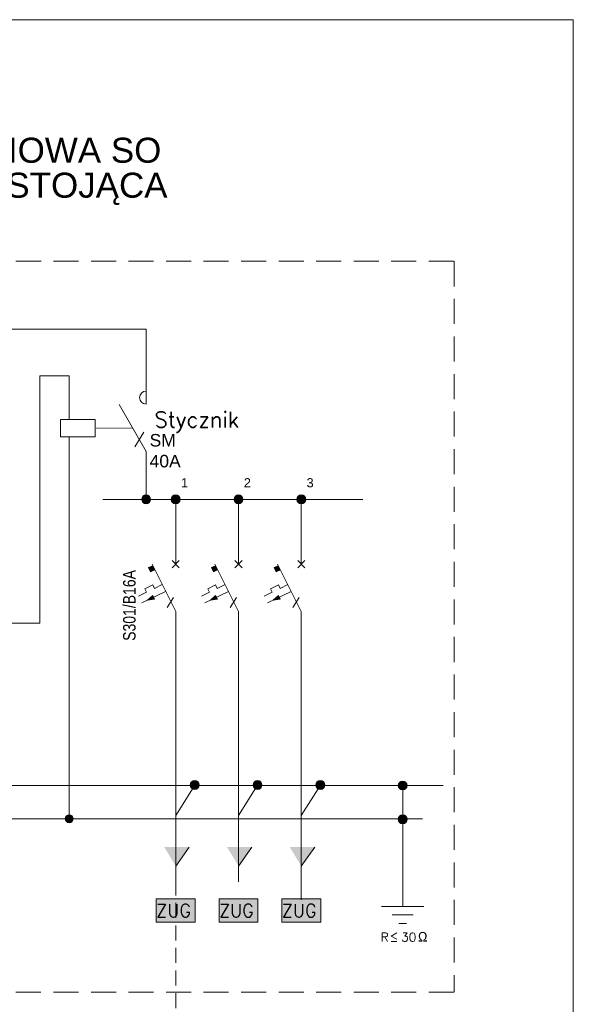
# Model space of a CAD drawing. Header units: metres. Extents: x 7168 to 12828, y 1523 to 3619.
# Tile 64 of 133: x 11228 to 11339, y 2141 to 2337. Entities that reach past the tile are written whole.
import ezdxf

# ---------------------------------------------------------------- set-up
doc = ezdxf.new("R2010")
doc.units = ezdxf.units.M
for name, pattern in [('DASHED', [0.75, 0.5, -0.25]), ('DASHED2', [0.375, 0.25, -0.125]), ('DASHEDX2', [1.5, 1, -0.5]), ('DGN Style 3', [2.649063, 1.892188, -0.756875])]:
    doc.linetypes.add(name, pattern=pattern)
doc.layers.add('82b-ramka niewidoczna', color=54, linetype='DGN Style 3', lineweight=30, plot=False)
doc.layers.add('PRE_opis', color=1, linetype='Continuous')
doc.layers.add('PRE_schematy', color=7, linetype='Continuous')
doc.layers.add('w0', color=7, linetype='Continuous', lineweight=20)
doc.styles.add('PPE', font='romans.shx', dxfattribs={"height": 0.9})
doc.styles.get("Standard").update_dxf_attribs({"font": 'arial.ttf'})

msp = doc.modelspace()

# ---------------------------------------------------------------- linework, layer by layer
at = {"color": 7, "lineweight": 15}
for p, q in [((11253.378, 2260.723, 26518.011), (11253.383, 2270.001, 26518.011)), ((11253.378, 2260.723, 26518.011), (11253.383, 2270.001, 26518.011)), ((11253.383, 2251.271, 26518.011), (11247.973, 2260.643, 26518.011)), ((11253.383, 2251.271, 26518.011), (11247.973, 2260.643, 26518.011)), ((11243.2, 2257.689, 26518.011), (11236.288, 2257.689, 26518.011)), ((11236.288, 2257.689, 26518.011), (11236.288, 2254.233, 26518.011)), ((11238.016, 2257.689, 26518.011), (11238.016, 2258.38, 26518.011)), ((11243.2, 2254.233, 26518.011), (11243.2, 2257.689, 26518.011)), ((11236.288, 2254.233, 26518.011), (11243.2, 2254.233, 26518.011)), ((11238.016, 2253.542, 26518.011), (11238.016, 2254.233, 26518.011)), ((11253.383, 2251.271, 26518.011), (11253.383, 2241.708, 26518.011)), ((11253.383, 2251.271, 26518.011), (11253.383, 2241.708, 26518.011)), ((11259.295, 2239.759, 26518.011), (11259.295, 2232.326, 26518.011)), ((11271.845, 2239.759, 26518.011), (11271.845, 2232.326, 26518.011)), ((11284.394, 2239.759, 26518.011), (11284.394, 2232.326, 26518.011)), ((11259.295, 2228.777, 26518.011), (11259.295, 2232.326, 26518.011)), ((11271.845, 2228.777, 26518.011), (11271.845, 2232.326, 26518.011)), ((11284.394, 2228.777, 26518.011), (11284.394, 2232.326, 26518.011)), ((11258.585, 2229.487, 26518.011), (11260.005, 2228.067, 26518.011)), ((11260.005, 2229.487, 26518.011), (11258.585, 2228.067, 26518.011)), ((11271.135, 2229.486, 26518.011), (11272.554, 2228.067, 26518.011)), ((11272.554, 2229.486, 26518.011), (11271.135, 2228.067, 26518.011)), ((11283.684, 2229.486, 26518.011), (11285.104, 2228.067, 26518.011)), ((11285.104, 2229.486, 26518.011), (11283.684, 2228.067, 26518.011)), ((11254.709, 2228.473, 26518.011), (11253.871, 2228.095, 26518.011)), ((11253.871, 2228.095, 26518.011), (11254.278, 2227.26, 26518.011)), ((11254.278, 2227.26, 26518.011), (11255.121, 2227.626, 26518.011)), ((11254.559, 2228.78, 26518.011), (11259.291, 2219.316, 26518.011)), ((11267.258, 2228.472, 26518.011), (11266.421, 2228.095, 26518.011)), ((11266.421, 2228.095, 26518.011), (11266.827, 2227.26, 26518.011)), ((11266.827, 2227.26, 26518.011), (11267.671, 2227.626, 26518.011)), ((11267.109, 2228.78, 26518.011), (11271.841, 2219.316, 26518.011)), ((11279.808, 2228.472, 26518.011), (11278.97, 2228.095, 26518.011)), ((11278.97, 2228.095, 26518.011), (11279.376, 2227.26, 26518.011)), ((11279.376, 2227.26, 26518.011), (11280.22, 2227.626, 26518.011)), ((11279.658, 2228.78, 26518.011), (11284.39, 2219.316, 26518.011)), ((11254.704, 2224.635, 26518.011), (11253.144, 2223.875, 26518.011)), ((11253.48, 2223.185, 26518.011), (11253.144, 2223.875, 26518.011)), ((11255.04, 2223.945, 26518.011), (11254.704, 2224.635, 26518.011)), ((11256.598, 2224.703, 26518.011), (11255.04, 2223.945, 26518.011)), ((11267.254, 2224.634, 26518.011), (11265.694, 2223.875, 26518.011)), ((11266.03, 2223.185, 26518.011), (11265.694, 2223.875, 26518.011)), ((11267.59, 2223.945, 26518.011), (11267.254, 2224.634, 26518.011)), ((11269.147, 2224.703, 26518.011), (11267.59, 2223.945, 26518.011)), ((11279.803, 2224.634, 26518.011), (11278.243, 2223.875, 26518.011)), ((11278.579, 2223.185, 26518.011), (11278.243, 2223.875, 26518.011)), ((11280.139, 2223.945, 26518.011), (11279.803, 2224.634, 26518.011)), ((11281.697, 2224.703, 26518.011), (11280.139, 2223.945, 26518.011)), ((11253.48, 2223.185, 26518.011), (11251.868, 2222.4, 26518.011)), ((11257.266, 2223.33, 26518.011), (11252.537, 2221.027, 26518.011)), ((11254.72, 2222.551, 26518.011), (11253.677, 2221.582, 26518.011)), ((11253.677, 2221.582, 26518.011), (11255.083, 2221.806, 26518.011)), ((11255.083, 2221.806, 26518.011), (11254.72, 2222.551, 26518.011)), ((11266.03, 2223.185, 26518.011), (11264.418, 2222.4, 26518.011)), ((11269.816, 2223.33, 26518.011), (11265.086, 2221.027, 26518.011)), ((11267.27, 2222.551, 26518.011), (11266.227, 2221.582, 26518.011)), ((11266.227, 2221.582, 26518.011), (11267.632, 2221.806, 26518.011)), ((11267.632, 2221.806, 26518.011), (11267.27, 2222.551, 26518.011)), ((11278.579, 2223.185, 26518.011), (11276.967, 2222.4, 26518.011)), ((11282.365, 2223.33, 26518.011), (11277.636, 2221.027, 26518.011)), ((11279.819, 2222.551, 26518.011), (11278.776, 2221.582, 26518.011)), ((11278.776, 2221.582, 26518.011), (11280.182, 2221.806, 26518.011)), ((11280.182, 2221.806, 26518.011), (11279.819, 2222.551, 26518.011)), ((11259.291, 2219.316, 26518.011), (11259.295, 2210.854, 26518.011)), ((11271.841, 2219.316, 26518.011), (11271.845, 2210.854, 26518.011)), ((11284.39, 2219.316, 26518.011), (11284.394, 2210.854, 26518.011))]:
    msp.add_line(p, q, dxfattribs=at)
at = {"color": 7, "linetype": 'DASHED', "lineweight": 15, "ltscale": 0.05}
msp.add_line((11250.676, 2255.961, 26518.011), (11243.2, 2255.961, 26518.011), dxfattribs=at)
msp.add_line((11250.676, 2255.961, 26518.011), (11243.2, 2255.961, 26518.011), dxfattribs=at)
at = {"color": 7, "linetype": 'Continuous', "lineweight": 15}
for p, q in [((11252.913, 2255.127, 26518.011), (11251.098, 2252.186, 26518.011)), ((11252.913, 2255.127, 26518.011), (11251.098, 2252.186, 26518.011)), ((11258.86, 2222.146, 26518.011), (11257.617, 2220.133, 26518.011)), ((11271.409, 2222.146, 26518.011), (11270.167, 2220.133, 26518.011)), ((11283.959, 2222.146, 26518.011), (11282.716, 2220.133, 26518.011))]:
    msp.add_line(p, q, dxfattribs=at)
at = {"color": 7, "lineweight": 15, "ltscale": 20}
for p, q in [((11255.402, 2161.948, 26518.011), (11263.188, 2161.948, 26518.011)), ((11255.402, 2157.294, 26518.011), (11255.402, 2161.948, 26518.011)), ((11263.188, 2161.948, 26518.011), (11263.188, 2157.294, 26518.011)), ((11267.952, 2161.948, 26518.011), (11275.737, 2161.948, 26518.011)), ((11267.952, 2157.294, 26518.011), (11267.952, 2161.948, 26518.011)), ((11275.737, 2161.948, 26518.011), (11275.737, 2157.294, 26518.011)), ((11280.501, 2161.948, 26518.011), (11288.287, 2161.948, 26518.011)), ((11280.501, 2157.294, 26518.011), (11280.501, 2161.948, 26518.011)), ((11288.287, 2161.948, 26518.011), (11288.287, 2157.294, 26518.011)), ((11263.188, 2157.294, 26518.011), (11255.402, 2157.294, 26518.011)), ((11275.737, 2157.294, 26518.011), (11267.952, 2157.294, 26518.011)), ((11288.287, 2157.294, 26518.011), (11280.501, 2157.294, 26518.011))]:
    msp.add_line(p, q, dxfattribs=at)
at = {"color": 7, "lineweight": 15}
msp.add_arc((11253.378, 2262.023, 26518.011), 1.3, 90, 270, dxfattribs=at)
msp.add_arc((11253.378, 2262.023, 26518.011), 1.3, 90, 270, dxfattribs=at)
for points in [[(11254.278, 2227.26, 26518.011), (11253.871, 2228.095, 26518.011), (11254.278, 2228.278, 26518.011)], [(11254.709, 2227.447, 26518.011), (11254.278, 2228.278, 26518.011), (11254.709, 2228.473, 26518.011)], [(11254.278, 2227.26, 26518.011), (11254.278, 2228.278, 26518.011), (11254.709, 2227.447, 26518.011)], [(11254.709, 2227.447, 26518.011), (11254.709, 2228.473, 26518.011), (11255.121, 2227.626, 26518.011)], [(11266.827, 2227.26, 26518.011), (11266.421, 2228.095, 26518.011), (11266.827, 2228.278, 26518.011)], [(11267.258, 2227.447, 26518.011), (11266.827, 2228.278, 26518.011), (11267.258, 2228.472, 26518.011)], [(11266.827, 2227.26, 26518.011), (11266.827, 2228.278, 26518.011), (11267.258, 2227.447, 26518.011)], [(11267.258, 2227.447, 26518.011), (11267.258, 2228.472, 26518.011), (11267.671, 2227.626, 26518.011)], [(11279.376, 2227.26, 26518.011), (11278.97, 2228.095, 26518.011), (11279.376, 2228.278, 26518.011)], [(11279.808, 2227.447, 26518.011), (11279.376, 2228.278, 26518.011), (11279.808, 2228.472, 26518.011)], [(11279.376, 2227.26, 26518.011), (11279.376, 2228.278, 26518.011), (11279.808, 2227.447, 26518.011)], [(11279.808, 2227.447, 26518.011), (11279.808, 2228.472, 26518.011), (11280.22, 2227.626, 26518.011)], [(11254.72, 2221.749, 26518.011), (11253.677, 2221.582, 26518.011), (11254.72, 2222.551, 26518.011)], [(11254.72, 2221.749, 26518.011), (11254.72, 2222.551, 26518.011), (11255.083, 2221.806, 26518.011)], [(11267.27, 2221.748, 26518.011), (11266.227, 2221.582, 26518.011), (11267.27, 2222.551, 26518.011)], [(11267.27, 2221.748, 26518.011), (11267.27, 2222.551, 26518.011), (11267.632, 2221.806, 26518.011)], [(11279.819, 2221.748, 26518.011), (11278.776, 2221.582, 26518.011), (11279.819, 2222.551, 26518.011)], [(11279.819, 2221.748, 26518.011), (11279.819, 2222.551, 26518.011), (11280.182, 2221.806, 26518.011)]]:
    msp.add_solid(points, dxfattribs=at)
at = {"color": 7, "lineweight": 15, "ltscale": 20}
for points in [[(11255.402, 2157.294, 26518.011), (11255.402, 2161.948, 26518.011), (11263.188, 2157.294, 26518.011)], [(11263.188, 2157.294, 26518.011), (11255.402, 2161.948, 26518.011), (11263.188, 2161.948, 26518.011)], [(11267.952, 2157.294, 26518.011), (11267.952, 2161.948, 26518.011), (11275.737, 2157.294, 26518.011)], [(11275.737, 2157.294, 26518.011), (11267.952, 2161.948, 26518.011), (11275.737, 2161.948, 26518.011)], [(11280.501, 2157.294, 26518.011), (11280.501, 2161.948, 26518.011), (11288.287, 2157.294, 26518.011)], [(11288.287, 2157.294, 26518.011), (11280.501, 2161.948, 26518.011), (11288.287, 2161.948, 26518.011)]]:
    msp.add_solid(points, dxfattribs=at)
at = {"layer": '82b-ramka niewidoczna', "color": 6, "linetype": 'Continuous', "lineweight": 15}
for p, q in [((10918.756, 2337.487), (11338.756, 2337.487)), ((11338.756, 2337.487), (11338.756, 2040.487))]:
    msp.add_line(p, q, dxfattribs=at)
at = {"layer": 'PRE_schematy', "color": 7, "linetype": 'DASHED2', "lineweight": 15, "ltscale": 20}
for p, q in [((11107.372, 2289.244, 26518.011), (11314.956, 2289.244, 26518.011)), ((11314.956, 2289.244, 26518.011), (11314.957, 2143.334, 26518.011)), ((11107.371, 2143.334, 26518.011), (11314.957, 2143.334, 26518.011))]:
    msp.add_line(p, q, dxfattribs=at)
at = {"layer": 'PRE_schematy', "color": 7, "lineweight": 15}
for p, q in [((11133.398, 2275.706, 26518.011), (11253.383, 2275.706, 26518.011)), ((11253.383, 2270.001, 26518.011), (11253.383, 2275.706, 26518.011)), ((11253.383, 2270.001, 26518.011), (11253.383, 2275.706, 26518.011)), ((11238.016, 2258.38, 26518.011), (11238.016, 2261.773, 26518.011)), ((11238.016, 2258.38, 26518.011), (11238.016, 2261.773, 26518.011)), ((11238.016, 2253.542, 26518.011), (11238.016, 2177.71, 26518.011)), ((11238.016, 2253.542, 26518.011), (11238.016, 2177.71, 26518.011)), ((11259.295, 2239.759, 26518.011), (11259.295, 2241.708, 26518.011)), ((11271.845, 2239.759, 26518.011), (11271.845, 2241.708, 26518.011)), ((11284.394, 2239.759, 26518.011), (11284.394, 2241.708, 26518.011)), ((11259.295, 2165.329, 26518.011), (11259.295, 2211.937, 26518.011)), ((11271.845, 2165.329, 26518.011), (11271.845, 2211.937, 26518.011)), ((11284.394, 2161.763, 26518.011), (11284.394, 2211.937, 26518.011)), ((11263.098, 2184.687, 26518.011), (11259.295, 2178.592, 26518.011)), ((11275.647, 2184.687, 26518.011), (11271.845, 2178.592, 26518.011)), ((11288.197, 2184.687, 26518.011), (11284.394, 2178.592, 26518.011)), ((11304.652, 2184.588, 26518.011), (11304.652, 2160.428, 26518.011)), ((11261.986, 2172.281, 26518.011), (11259.295, 2168.517, 26518.011)), ((11261.986, 2172.281, 26518.011), (11259.295, 2168.517, 26518.011)), ((11274.536, 2172.281, 26518.011), (11271.845, 2168.517, 26518.011)), ((11274.536, 2172.281, 26518.011), (11271.845, 2168.517, 26518.011)), ((11287.085, 2172.281, 26518.011), (11284.394, 2168.517, 26518.011)), ((11287.085, 2172.281, 26518.011), (11284.394, 2168.517, 26518.011)), ((11304.652, 2160.428, 26518.011), (11300.4, 2160.428, 26518.011)), ((11304.652, 2158.746, 26518.011), (11302.526, 2158.746, 26518.011)), ((11304.652, 2160.428, 26518.011), (11308.904, 2160.428, 26518.011)), ((11304.652, 2158.746, 26518.011), (11306.778, 2158.746, 26518.011)), ((11304.652, 2157.064, 26518.011), (11303.876, 2157.064, 26518.011)), ((11304.652, 2157.064, 26518.011), (11305.428, 2157.064, 26518.011))]:
    msp.add_line(p, q, dxfattribs=at)
at = {"layer": 'PRE_schematy', "color": 7, "linetype": 'DASHEDX2', "lineweight": 15, "ltscale": 3}
msp.add_line((11259.295, 2135.66, 26518.011), (11259.295, 2165.329, 26518.011), dxfattribs=at)
at = {"layer": 'PRE_schematy', "color": 7, "lineweight": 15}
for centre, radius in [((11253.383, 2241.708, 26518.011), 0.887), ((11259.295, 2241.708, 26518.011), 0.887), ((11271.845, 2241.708, 26518.011), 0.887), ((11284.394, 2241.708, 26518.011), 0.887), ((11263.098, 2184.687, 26518.011), 0.887), ((11275.647, 2184.687, 26518.011), 0.887), ((11288.197, 2184.687, 26518.011), 0.887), ((11304.652, 2184.588, 26518.011), 0.887), ((11238.016, 2177.957, 26518.011), 0.805), ((11238.016, 2177.957, 26518.011), 0.805), ((11304.652, 2177.851, 26518.011), 0.887)]:
    msp.add_circle(centre, radius, dxfattribs=at)
for points in [[(11252.756, 2241.081, 26518.011), (11252.497, 2241.708, 26518.011), (11252.756, 2242.335, 26518.011)], [(11253.383, 2240.821, 26518.011), (11252.756, 2242.335, 26518.011), (11253.383, 2242.595, 26518.011)], [(11252.756, 2241.081, 26518.011), (11252.756, 2242.335, 26518.011), (11253.383, 2240.821, 26518.011)], [(11253.383, 2240.821, 26518.011), (11253.383, 2242.595, 26518.011), (11254.01, 2241.081, 26518.011)], [(11254.01, 2241.081, 26518.011), (11253.383, 2242.595, 26518.011), (11254.01, 2242.335, 26518.011)], [(11254.01, 2241.081, 26518.011), (11254.01, 2242.335, 26518.011), (11254.27, 2241.708, 26518.011)], [(11258.668, 2241.081, 26518.011), (11258.409, 2241.708, 26518.011), (11258.668, 2242.335, 26518.011)], [(11259.295, 2240.821, 26518.011), (11258.668, 2242.335, 26518.011), (11259.295, 2242.595, 26518.011)], [(11258.668, 2241.081, 26518.011), (11258.668, 2242.335, 26518.011), (11259.295, 2240.821, 26518.011)], [(11259.295, 2240.821, 26518.011), (11259.295, 2242.595, 26518.011), (11259.922, 2241.081, 26518.011)], [(11259.922, 2241.081, 26518.011), (11259.295, 2242.595, 26518.011), (11259.922, 2242.335, 26518.011)], [(11259.922, 2241.081, 26518.011), (11259.922, 2242.335, 26518.011), (11260.182, 2241.708, 26518.011)], [(11271.218, 2241.081, 26518.011), (11270.958, 2241.708, 26518.011), (11271.218, 2242.335, 26518.011)], [(11271.845, 2240.821, 26518.011), (11271.218, 2242.335, 26518.011), (11271.845, 2242.594, 26518.011)], [(11271.218, 2241.081, 26518.011), (11271.218, 2242.335, 26518.011), (11271.845, 2240.821, 26518.011)], [(11271.845, 2240.821, 26518.011), (11271.845, 2242.594, 26518.011), (11272.472, 2241.081, 26518.011)], [(11272.472, 2241.081, 26518.011), (11271.845, 2242.594, 26518.011), (11272.472, 2242.335, 26518.011)], [(11272.472, 2241.081, 26518.011), (11272.472, 2242.335, 26518.011), (11272.731, 2241.708, 26518.011)], [(11283.767, 2241.081, 26518.011), (11283.507, 2241.708, 26518.011), (11283.767, 2242.335, 26518.011)], [(11284.394, 2240.821, 26518.011), (11283.767, 2242.335, 26518.011), (11284.394, 2242.594, 26518.011)], [(11283.767, 2241.081, 26518.011), (11283.767, 2242.335, 26518.011), (11284.394, 2240.821, 26518.011)], [(11284.394, 2240.821, 26518.011), (11284.394, 2242.594, 26518.011), (11285.021, 2241.081, 26518.011)], [(11285.021, 2241.081, 26518.011), (11284.394, 2242.594, 26518.011), (11285.021, 2242.335, 26518.011)], [(11285.021, 2241.081, 26518.011), (11285.021, 2242.335, 26518.011), (11285.281, 2241.708, 26518.011)], [(11262.471, 2184.06, 26518.011), (11262.211, 2184.687, 26518.011), (11262.471, 2185.314, 26518.011)], [(11263.098, 2183.8, 26518.011), (11262.471, 2185.314, 26518.011), (11263.098, 2185.574, 26518.011)], [(11262.471, 2184.06, 26518.011), (11262.471, 2185.314, 26518.011), (11263.098, 2183.8, 26518.011)], [(11263.098, 2183.8, 26518.011), (11263.098, 2185.574, 26518.011), (11263.725, 2184.06, 26518.011)], [(11263.725, 2184.06, 26518.011), (11263.098, 2185.574, 26518.011), (11263.725, 2185.314, 26518.011)], [(11263.725, 2184.06, 26518.011), (11263.725, 2185.314, 26518.011), (11263.985, 2184.687, 26518.011)], [(11275.02, 2184.06, 26518.011), (11274.761, 2184.687, 26518.011), (11275.02, 2185.314, 26518.011)], [(11275.647, 2183.8, 26518.011), (11275.02, 2185.314, 26518.011), (11275.647, 2185.573, 26518.011)], [(11275.02, 2184.06, 26518.011), (11275.02, 2185.314, 26518.011), (11275.647, 2183.8, 26518.011)], [(11275.647, 2183.8, 26518.011), (11275.647, 2185.573, 26518.011), (11276.274, 2184.06, 26518.011)], [(11276.274, 2184.06, 26518.011), (11275.647, 2185.573, 26518.011), (11276.274, 2185.314, 26518.011)], [(11276.274, 2184.06, 26518.011), (11276.274, 2185.314, 26518.011), (11276.534, 2184.687, 26518.011)], [(11287.57, 2184.06, 26518.011), (11287.31, 2184.687, 26518.011), (11287.57, 2185.314, 26518.011)], [(11288.197, 2183.8, 26518.011), (11287.57, 2185.314, 26518.011), (11288.197, 2185.573, 26518.011)], [(11287.57, 2184.06, 26518.011), (11287.57, 2185.314, 26518.011), (11288.197, 2183.8, 26518.011)], [(11288.197, 2183.8, 26518.011), (11288.197, 2185.573, 26518.011), (11288.824, 2184.06, 26518.011)], [(11288.824, 2184.06, 26518.011), (11288.197, 2185.573, 26518.011), (11288.824, 2185.314, 26518.011)], [(11288.824, 2184.06, 26518.011), (11288.824, 2185.314, 26518.011), (11289.083, 2184.687, 26518.011)], [(11304.025, 2183.961, 26518.011), (11303.765, 2184.588, 26518.011), (11304.025, 2185.215, 26518.011)], [(11304.652, 2183.702, 26518.011), (11304.025, 2185.215, 26518.011), (11304.652, 2185.475, 26518.011)], [(11304.025, 2183.961, 26518.011), (11304.025, 2185.215, 26518.011), (11304.652, 2183.702, 26518.011)], [(11304.652, 2183.702, 26518.011), (11304.652, 2185.475, 26518.011), (11305.279, 2183.961, 26518.011)], [(11305.279, 2183.961, 26518.011), (11304.652, 2185.475, 26518.011), (11305.279, 2185.215, 26518.011)], [(11305.279, 2183.961, 26518.011), (11305.279, 2185.215, 26518.011), (11305.539, 2184.588, 26518.011)], [(11237.446, 2177.387, 26518.011), (11237.21, 2177.957, 26518.011), (11237.446, 2178.526, 26518.011)], [(11237.446, 2177.387, 26518.011), (11237.21, 2177.957, 26518.011), (11237.446, 2178.526, 26518.011)], [(11238.016, 2177.152, 26518.011), (11237.446, 2178.526, 26518.011), (11238.016, 2178.762, 26518.011)], [(11238.016, 2177.152, 26518.011), (11237.446, 2178.526, 26518.011), (11238.016, 2178.762, 26518.011)], [(11237.446, 2177.387, 26518.011), (11237.446, 2178.526, 26518.011), (11238.016, 2177.152, 26518.011)], [(11237.446, 2177.387, 26518.011), (11237.446, 2178.526, 26518.011), (11238.016, 2177.152, 26518.011)], [(11238.016, 2177.152, 26518.011), (11238.016, 2178.762, 26518.011), (11238.585, 2177.387, 26518.011)], [(11238.585, 2177.387, 26518.011), (11238.016, 2178.762, 26518.011), (11238.585, 2178.526, 26518.011)], [(11238.016, 2177.152, 26518.011), (11238.016, 2178.762, 26518.011), (11238.585, 2177.387, 26518.011)], [(11238.585, 2177.387, 26518.011), (11238.016, 2178.762, 26518.011), (11238.585, 2178.526, 26518.011)], [(11238.585, 2177.387, 26518.011), (11238.585, 2178.526, 26518.011), (11238.821, 2177.957, 26518.011)], [(11238.585, 2177.387, 26518.011), (11238.585, 2178.526, 26518.011), (11238.821, 2177.957, 26518.011)], [(11304.025, 2177.224, 26518.011), (11303.765, 2177.851, 26518.011), (11304.025, 2178.478, 26518.011)], [(11304.652, 2176.964, 26518.011), (11304.025, 2178.478, 26518.011), (11304.652, 2178.738, 26518.011)], [(11304.025, 2177.224, 26518.011), (11304.025, 2178.478, 26518.011), (11304.652, 2176.964, 26518.011)], [(11304.652, 2176.964, 26518.011), (11304.652, 2178.738, 26518.011), (11305.279, 2177.224, 26518.011)], [(11305.279, 2177.224, 26518.011), (11304.652, 2178.738, 26518.011), (11305.279, 2178.478, 26518.011)], [(11305.279, 2177.224, 26518.011), (11305.279, 2178.478, 26518.011), (11305.539, 2177.851, 26518.011)], [(11259.295, 2168.517, 26518.011), (11257.008, 2172.281, 26518.011), (11259.295, 2172.281, 26518.011)], [(11259.295, 2168.517, 26518.011), (11257.008, 2172.281, 26518.011), (11259.295, 2172.281, 26518.011)], [(11259.295, 2168.517, 26518.011), (11259.295, 2172.281, 26518.011), (11261.986, 2172.281, 26518.011)], [(11259.295, 2168.517, 26518.011), (11259.295, 2172.281, 26518.011), (11261.986, 2172.281, 26518.011)], [(11271.845, 2168.517, 26518.011), (11269.557, 2172.281, 26518.011), (11271.845, 2172.281, 26518.011)], [(11271.845, 2168.517, 26518.011), (11269.557, 2172.281, 26518.011), (11271.845, 2172.281, 26518.011)], [(11271.845, 2168.517, 26518.011), (11271.845, 2172.281, 26518.011), (11274.536, 2172.281, 26518.011)], [(11271.845, 2168.517, 26518.011), (11271.845, 2172.281, 26518.011), (11274.536, 2172.281, 26518.011)], [(11284.394, 2168.517, 26518.011), (11282.107, 2172.281, 26518.011), (11284.394, 2172.281, 26518.011)], [(11284.394, 2168.517, 26518.011), (11282.107, 2172.281, 26518.011), (11284.394, 2172.281, 26518.011)], [(11284.394, 2168.517, 26518.011), (11284.394, 2172.281, 26518.011), (11287.085, 2172.281, 26518.011)], [(11284.394, 2168.517, 26518.011), (11284.394, 2172.281, 26518.011), (11287.085, 2172.281, 26518.011)]]:
    msp.add_solid(points, dxfattribs=at)
at = {"layer": 'w0', "color": 7, "lineweight": 15, "ltscale": 20}
for p, q in [((11232.166, 2216.989, 26518.011), (11232.166, 2266.36, 26518.011)), ((11232.166, 2266.36, 26518.011), (11238.016, 2266.36, 26518.011)), ((11238.016, 2266.36, 26518.011), (11238.016, 2261.773, 26518.011)), ((11217.439, 2216.989, 26518.011), (11232.166, 2216.989, 26518.011))]:
    msp.add_line(p, q, dxfattribs=at)
at = {"layer": 'w0', "color": 7, "lineweight": 15}
for p, q in [((11244.754, 2241.708, 26518.011), (11296.685, 2241.708, 26518.011)), ((11244.754, 2241.708, 26518.011), (11273.774, 2241.708, 26518.011)), ((11112.528, 2184.557, 28685.98), (11312.724, 2184.557, 26518.011)), ((11133.355, 2177.928, 26518.011), (11308.638, 2177.928, 26518.011))]:
    msp.add_line(p, q, dxfattribs=at)

# ---------------------------------------------------------------- texts
at = {"color": 7, "linetype": 'Continuous', "lineweight": 15}
for s, p in [('SM', (11254.08, 2252.268, 25753.302)), ('40A', (11254.08, 2248.102, 25753.302))]:
    msp.add_text(s, height=2.5, dxfattribs=at).set_placement(p)
at = {"color": 7, "linetype": 'Continuous', "lineweight": 15, "width": 0.8}
msp.add_text('S301/B16A', height=2.5, rotation=90, dxfattribs=at).set_placement((11251.273, 2213.472, 25753.302))
at = {"layer": 'PRE_opis', "color": 7, "linetype": 'Continuous', "lineweight": 30}
for s, p in [('PROJ. SZAFA OŚWIETLENIOWA SO', (11137.677, 2308.927, 26518.011)), ('STEROWNICZA - WOLNOSTOJĄCA', (11141.257, 2301.947, 27656.76))]:
    msp.add_text(s, height=5, dxfattribs=at).set_placement(p)
at = {"layer": 'PRE_opis', "color": 7, "linetype": 'Continuous', "lineweight": 15, "style": 'PPE'}
for s, height, p in [('Stycznik', 3.1104, (11255.071, 2256.097, 26518.011)), ('ZUG', 2.5766, (11255.399, 2158.332, 26518.011)), ('ZUG', 2.5766, (11267.948, 2158.332, 26518.011)), ('ZUG', 2.5766, (11280.498, 2158.332, 26518.011)), ('R', 1.755, (11300.252, 2153.44, 26518.011)), ('≤', 1.901, (11302.007, 2153.44, 26518.011)), ('30', 1.755, (11304.361, 2153.44, 26518.011)), ('Ω', 1.901, (11307.704, 2153.44, 26518.011))]:
    msp.add_text(s, height=height, dxfattribs=at).set_placement(p)
at = {"layer": 'PRE_opis', "color": 7, "lineweight": 15}
for s, p in [('1', (11260.343, 2244.12, 26518.011)), ('2', (11272.892, 2244.12, 26518.011)), ('3', (11285.442, 2244.12, 26518.011))]:
    msp.add_text(s, height=1.828, dxfattribs=at).set_placement(p)

doc.saveas('drawing.dxf')
